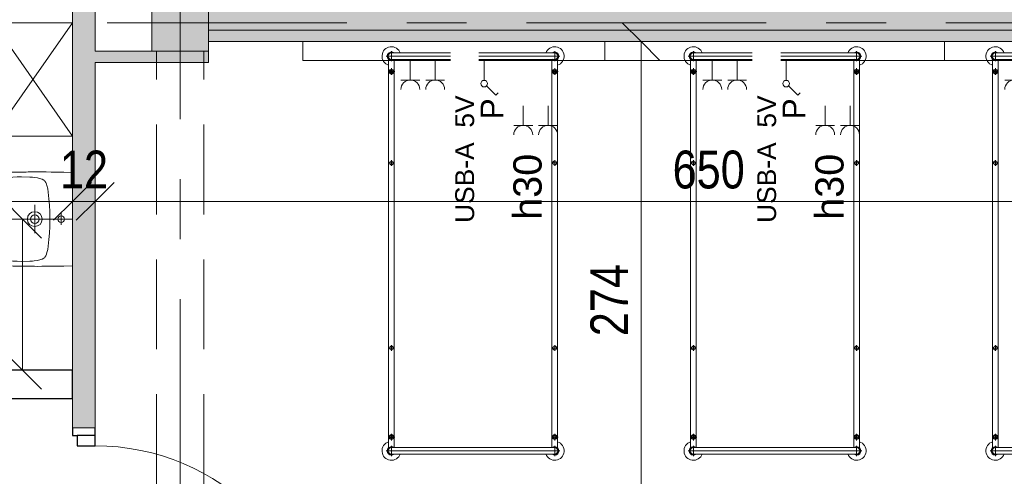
# Model space of a CAD drawing. Header units: centimetres. Extents: x -1631 to 1829, y -257 to 3158.
# Tile 125 of 128: x 502 to 1024, y 2568 to 2810. Entities that reach past the tile are written whole.
import ezdxf

# ---------------------------------------------------------------- set-up
doc = ezdxf.new("R2010")
doc.units = ezdxf.units.CM
doc.linetypes.add('Oś', pattern=[222.25, 127, -31.75, 31.75, -31.75])
doc.linetypes.add('Ukryte', pattern=[71.438, 47.625, -23.813])
for name, color, linetype, lineweight in [('A-ANNO-DIMS', 211, 'Continuous', 13), ('A-ANNO-DIMS-100', 211, 'Continuous', 13), ('A-ANNO-NOTE', 131, 'Continuous', 9), ('A-DETL-GENF', 92, 'Continuous', 9), ('A-DETL-HDLN', 90, 'Ukryte', 9), ('A-DETL-MEDM', 33, 'Continuous', 13), ('A-DOOR', 31, 'Continuous', 13), ('A-WALL', 113, 'Continuous', 13), ('A-WALL-PATT', 111, 'Continuous', 13), ('I-FURN', 30, 'Continuous', 9), ('P-SANR-FIXT', 6, 'Continuous', 9), ('Q-SPCQ', 91, 'Continuous', 9), ('S-COLS', 52, 'Continuous', 13), ('S-GRID', 1, 'Continuous', 13)]:
    doc.layers.add(name, color=color, linetype=linetype, lineweight=lineweight)
doc.styles.add('Arial Narrow_5', font='ARIALN.TTF', dxfattribs={"height": 20})
doc.styles.add('Arial_4', font='arial.ttf', dxfattribs={"height": 10})
doc.styles.add('Arial_5', font='arial.ttf', dxfattribs={"height": 12})
doc.styles.add('Arial_6', font='arial.ttf', dxfattribs={"height": 15})
doc.dimstyles.new('Diagonal_1_100__0__wewnętrzne_1', dxfattribs={"dimscale": 30.48, "dimtxt": 20.468619, "dimasz": 0.656168, "dimexe": 0.164042, "dimexo": 0.0625, "dimgap": 0.032808, "dimtad": 1, "dimdec": 0, "dimdsep": 46, "dimtxsty": 'Arial Narrow_5', "dimblk1": 'OBLIQUE', "dimblk2": 'OBLIQUE', "dimsah": 1, "dimcen": 0.09, "dimazin": 0, "dimtfac": 1, "dimtdec": 4, "dimtix": 1, "dimtmove": 0, "dimatfit": 3, "dimfxl": 0.164042, "dimfxlon": 1, "dimtvp": 1, "dimtolj": 1, "dimtzin": 0, "dimarcsym": 2})
doc.dimstyles.new('Diagonal_1_100__0__wewnętrzne_2', dxfattribs={"dimscale": 30.48, "dimtxt": 20.468619, "dimasz": 0.656168, "dimexe": 0.164042, "dimexo": 0.0625, "dimgap": 0.032808, "dimtad": 1, "dimdec": 0, "dimdsep": 46, "dimtxsty": 'Arial Narrow_5', "dimblk1": 'OBLIQUE', "dimblk2": 'OBLIQUE', "dimsah": 1, "dimcen": 0.09, "dimazin": 0, "dimtfac": 1, "dimtdec": 4, "dimtix": 1, "dimtmove": 2, "dimatfit": 3, "dimfxl": 0.164042, "dimfxlon": 1, "dimtvp": 1, "dimtolj": 1, "dimtzin": 0, "dimarcsym": 2})

# ---------------------------------------------------------------- blocks, each defined once
blk = doc.blocks.new('M_Concrete-Square-Column - 300 x 300mm-1794509-5_piętro III __10_50 m_ - stan projektowany')
at = {"layer": 'S-COLS', "lineweight": 9}
blk.add_hatch(color=254, dxfattribs=at).paths.add_polyline_path([(15, -15), (15, 15), (-15, 15), (-15, -15)], flags=0)
for p, q in [((15, 15), (-15, 15)), ((-15, 15), (-15, -15)), ((15, -15), (15, 15)), ((-15, -15), (15, -15))]:
    blk.add_line(p, q, dxfattribs=at)
blk = doc.blocks.new('łóżko 195x90 typ FAMED _102039_ - łóżko 195x90 typ FAMED _102039_-1233017-5_piętro III __10_50 m_ - stan projektowany')
at = {"layer": 'I-FURN'}
for p, q in [((-43.25, 101.53), (-43.25, 106.98)), ((-43.25, 105.95), (43.25, 105.95)), ((43.25, 101.53), (43.25, 106.98)), ((45.97, 104.25), (-45.98, 104.25)), ((-44.75, -103.1), (-44.75, 102.61)), ((-43.25, 102.55), (43.25, 102.55)), ((-41.75, 102.55), (-41.75, -103.1)), ((41.75, 102.61), (41.75, -103.05)), ((44.75, -103.1), (44.75, 102.61)), ((-45, 96.93), (-41.5, 96.93)), ((-43.25, 95.18), (-43.25, 98.68)), ((45, 96.93), (41.5, 96.93)), ((43.25, 95.18), (43.25, 98.68)), ((-44.75, 49.81), (-41.75, 49.81)), ((-43.25, 48.31), (-43.25, 51.31)), ((44.75, 49.81), (41.75, 49.81)), ((43.25, 48.31), (43.25, 51.31)), ((-43.25, -49.69), (-43.25, -46.69)), ((43.25, -49.69), (43.25, -46.69)), ((-44.75, -48.19), (-41.75, -48.19)), ((44.75, -48.19), (41.75, -48.19)), ((-45, -96.6), (-41.5, -96.6)), ((-43.25, -94.85), (-43.25, -98.35)), ((45, -96.6), (41.5, -96.6)), ((43.25, -94.85), (43.25, -98.35)), ((-43.25, -102.02), (-43.25, -107.47)), ((-43.25, -103.05), (43.25, -103.05)), ((43.25, -102.02), (43.25, -107.47)), ((-45.98, -104.75), (45.97, -104.75)), ((-43.25, -106.45), (43.25, -106.45))]:
    blk.add_line(p, q, dxfattribs=at)
for centre, radius in [((-43.25, 96.93), 1.25), ((-43.25, 96.93), 0.8), ((43.25, 96.93), 1.25), ((43.25, 96.93), 0.8), ((-43.25, 49.81), 1), ((43.25, 49.81), 1), ((-43.25, -48.19), 1), ((43.25, -48.19), 1), ((-43.25, -96.6), 1.25), ((-43.25, -96.6), 0.8), ((43.25, -96.6), 1.25), ((43.25, -96.6), 0.8)]:
    blk.add_circle(centre, radius, dxfattribs=at)
for centre, radius, start, end in [((-43.25, 104.25), 5, 19.8769, 252.5424), ((-43.25, 104.25), 2.23, 49.8221, 310.1779), ((-43.25, 104.25), 1.93, 62.0207, 297.9793), ((-43.25, 104.25), 1.7, 90, 270), ((43.25, 104.25), 5, 287.4576, 160.1231), ((43.25, 104.25), 2.23, 229.8221, 130.1779), ((43.25, 104.25), 1.93, 242.0207, 117.9793), ((43.25, 104.25), 1.7, 270, 90), ((-43.25, -104.75), 5, 107.4576, 340.1231), ((-43.25, -104.75), 2.23, 47.6113, 310.1779), ((-43.25, -104.75), 1.93, 62.0207, 297.9793), ((-43.25, -104.75), 1.7, 90, 270), ((43.25, -104.75), 5, 199.8769, 72.5424), ((43.25, -104.75), 2.23, 229.8221, 130.1779), ((43.25, -104.75), 1.93, 242.0207, 117.9793), ((43.25, -104.75), 1.7, 270, 90)]:
    blk.add_arc(centre, radius, start, end, dxfattribs=at)
blk = doc.blocks.new('Szafa - 42 cm-2361941-5_piętro III __10_50 m_ - stan projektowany')
at = {"layer": 'Q-SPCQ'}
for p, q in [((42.5, 48), (-17.5, 6)), ((-17.5, 48), (42.5, 6)), ((-17.5, 6), (-17.5, 48)), ((-17.5, 48), (42.5, 48)), ((42.5, 48), (42.5, 6))]:
    blk.add_line(p, q, dxfattribs=at)
blk = doc.blocks.new('Umywalka koło Nova Pro - Pro 50-1205816-5_piętro III __10_50 m_ - stan projektowany')
at = {"layer": 'P-SANR-FIXT'}
for p, q in [((-6.73, 46.91), (-5.93, 47.04)), ((-5.93, 47.04), (-6.73, 46.91)), ((-5.93, 47.04), (-5.1, 47.15)), ((-5.1, 47.15), (-5.93, 47.04)), ((-5.1, 47.15), (-4.2, 47.25)), ((-4.2, 47.25), (-5.1, 47.15)), ((-4.2, 47.25), (-3.27, 47.36)), ((-3.27, 47.36), (-4.2, 47.25)), ((-3.27, 47.36), (-2.28, 47.44)), ((-2.28, 47.44), (-3.27, 47.36)), ((-2.28, 47.44), (-1.24, 47.52)), ((-1.24, 47.52), (-2.28, 47.44)), ((-1.24, 47.52), (-0.15, 47.63)), ((-0.15, 47.63), (-1.24, 47.52)), ((-0.15, 47.63), (1.05, 47.71)), ((1.05, 47.71), (-0.15, 47.63)), ((1.05, 47.71), (2.3, 47.76)), ((2.3, 47.76), (1.05, 47.71)), ((2.3, 47.76), (3.66, 47.84)), ((3.66, 47.84), (2.3, 47.76)), ((3.66, 47.84), (5.12, 47.89)), ((5.12, 47.89), (3.66, 47.84)), ((5.12, 47.89), (6.72, 47.95)), ((6.72, 47.95), (5.12, 47.89)), ((6.72, 47.95), (8.45, 47.97)), ((8.45, 47.97), (6.72, 47.95)), ((8.45, 47.97), (10.4, 48)), ((10.4, 48), (8.45, 47.97)), ((10.4, 48), (14.63, 48)), ((14.63, 48), (10.4, 48)), ((14.63, 48), (16.55, 47.97)), ((16.55, 47.97), (14.63, 48)), ((16.55, 47.97), (18.31, 47.95)), ((18.31, 47.95), (16.55, 47.97)), ((18.31, 47.95), (19.88, 47.89)), ((19.88, 47.89), (18.31, 47.95)), ((19.88, 47.89), (21.34, 47.84)), ((21.34, 47.84), (19.88, 47.89)), ((21.34, 47.84), (22.7, 47.76)), ((22.7, 47.76), (21.34, 47.84)), ((22.7, 47.76), (23.98, 47.71)), ((23.98, 47.71), (22.7, 47.76)), ((23.98, 47.71), (25.15, 47.63)), ((25.15, 47.63), (23.98, 47.71)), ((25.15, 47.63), (26.24, 47.52)), ((26.24, 47.52), (25.15, 47.63)), ((26.24, 47.52), (27.31, 47.44)), ((27.31, 47.44), (26.24, 47.52)), ((27.31, 47.44), (28.29, 47.36)), ((28.29, 47.36), (27.31, 47.44)), ((28.29, 47.36), (29.23, 47.25)), ((29.23, 47.25), (28.29, 47.36)), ((29.23, 47.25), (30.1, 47.15)), ((30.1, 47.15), (29.23, 47.25)), ((30.1, 47.15), (30.93, 47.04)), ((30.93, 47.04), (30.1, 47.15)), ((30.93, 47.04), (31.76, 46.91)), ((31.76, 46.91), (30.93, 47.04)), ((-12.16, 41.58), (-12.14, 42.22)), ((-12.14, 42.22), (-12.08, 42.81)), ((-12.08, 42.81), (-12, 43.37)), ((-12, 43.37), (-11.92, 43.87)), ((-11.92, 43.87), (-11.82, 44.38)), ((-11.82, 44.38), (-11.71, 44.67)), ((-11.6, 44.96), (-11.79, 44.38)), ((-11.71, 44.67), (-11.6, 44.96)), ((-11.6, 44.96), (-11.26, 45.47)), ((-11.26, 45.47), (-11.6, 44.96)), ((-11.26, 45.47), (-10.8, 45.84)), ((-10.8, 45.84), (-11.26, 45.47)), ((-10.8, 45.84), (-10.24, 46.11)), ((-10.24, 46.11), (-10.8, 45.84)), ((-10.24, 46.11), (-9.61, 46.32)), ((-9.61, 46.32), (-10.24, 46.11)), ((-9.61, 46.32), (-8.94, 46.51)), ((-8.94, 46.51), (-9.61, 46.32)), ((-9.39, 40.94), (-9.21, 42.03)), ((-9.21, 42.03), (-9.05, 42.59)), ((-9.05, 42.59), (-8.86, 43.1)), ((-8.94, 46.51), (-8.25, 46.64)), ((-8.25, 46.64), (-8.94, 46.51)), ((-8.86, 43.1), (-8.7, 43.34)), ((-8.7, 43.34), (-8.51, 43.55)), ((-8.51, 43.55), (-8.03, 43.85)), ((-8.25, 46.64), (-7.5, 46.8)), ((-7.5, 46.8), (-8.25, 46.64)), ((-8.03, 43.85), (-7.53, 44.06)), ((-7.53, 44.06), (-6.97, 44.22)), ((-7.5, 46.8), (-6.73, 46.91)), ((-6.73, 46.91), (-7.5, 46.8)), ((-6.97, 44.22), (-5.88, 44.43)), ((-5.88, 44.43), (-3.64, 44.75)), ((-3.64, 44.75), (-1.4, 44.94)), ((-1.4, 44.94), (3.1, 45.18)), ((3.1, 45.18), (7.6, 45.31)), ((7.6, 45.31), (9.86, 45.39)), ((9.86, 45.39), (11.04, 45.42)), ((11.04, 45.42), (11.7, 45.42)), ((11.7, 45.42), (12.5, 45.44)), ((12.5, 45.44), (13.3, 45.42)), ((13.3, 45.42), (13.99, 45.42)), ((13.99, 45.42), (15.14, 45.39)), ((15.14, 45.39), (17.4, 45.31)), ((17.4, 45.31), (21.9, 45.18)), ((21.9, 45.18), (26.4, 44.94)), ((26.4, 44.94), (28.64, 44.75)), ((28.64, 44.75), (30.88, 44.43)), ((30.88, 44.43), (31.97, 44.22)), ((31.76, 46.91), (32.5, 46.8)), ((32.5, 46.8), (31.76, 46.91)), ((31.97, 44.22), (32.53, 44.06)), ((32.5, 46.8), (33.25, 46.64)), ((33.25, 46.64), (32.5, 46.8)), ((32.53, 44.06), (33.06, 43.85)), ((33.06, 43.85), (33.54, 43.55)), ((33.25, 46.64), (33.97, 46.51)), ((33.97, 46.51), (33.25, 46.64)), ((33.54, 43.55), (33.73, 43.34)), ((33.73, 43.34), (33.86, 43.1)), ((33.86, 43.1), (34.07, 42.59)), ((33.97, 46.51), (34.63, 46.32)), ((34.63, 46.32), (33.97, 46.51)), ((34.07, 42.59), (34.21, 42.03)), ((34.21, 42.03), (34.39, 40.94)), ((34.63, 46.32), (35.24, 46.11)), ((35.24, 46.11), (34.63, 46.32)), ((35.24, 46.11), (35.8, 45.84)), ((35.8, 45.84), (35.24, 46.11)), ((35.8, 45.84), (36.28, 45.47)), ((36.28, 45.47), (35.8, 45.84)), ((36.28, 45.47), (36.6, 44.96)), ((36.6, 44.96), (36.28, 45.47)), ((36.6, 44.96), (36.82, 44.38)), ((36.82, 44.38), (36.92, 43.87)), ((36.92, 43.87), (37.03, 43.37)), ((37.03, 43.37), (37.08, 42.81)), ((37.08, 42.81), (37.14, 42.22)), ((37.14, 42.22), (37.16, 41.58)), ((-12.35, 36.65), (-12.32, 37.43)), ((-12.35, 35.88), (-12.35, 36.65)), ((-12.32, 37.43), (-12.3, 38.17)), ((-12.3, 38.17), (-12.27, 38.89)), ((-12.27, 38.89), (-12.24, 39.61)), ((-12.24, 39.61), (-12.22, 40.28)), ((-12.22, 40.28), (-12.19, 40.94)), ((-12.19, 40.94), (-12.16, 41.58)), ((-9.79, 35.32), (-9.71, 37.56)), ((-9.71, 37.56), (-9.53, 39.82)), ((-9.53, 39.82), (-9.39, 40.94)), ((12.5, 6), (12.5, 38)), ((34.39, 40.94), (34.53, 39.82)), ((34.53, 39.82), (34.71, 37.56)), ((34.71, 37.56), (34.82, 35.32)), ((37.16, 41.58), (37.19, 40.94)), ((37.19, 40.94), (37.22, 40.28)), ((37.22, 40.28), (37.24, 39.61)), ((37.24, 39.61), (37.27, 38.89)), ((37.27, 38.89), (37.3, 38.17)), ((37.3, 38.17), (37.32, 37.43)), ((37.32, 37.43), (37.35, 36.65)), ((37.35, 36.65), (37.35, 35.88)), ((-12.46, 30.5), (-12.43, 31.46)), ((-12.43, 32.39), (-12.4, 33.3)), ((-12.43, 31.46), (-12.43, 32.39)), ((-12.4, 33.88), (-12.38, 35.06)), ((-12.4, 33.3), (-12.4, 33.88)), ((-12.38, 35.06), (-12.35, 35.88)), ((-9.84, 33.06), (-9.79, 35.32)), ((-9.76, 28.56), (-9.84, 33.06)), ((34.84, 33.06), (34.76, 28.56)), ((34.82, 35.32), (34.84, 33.06)), ((37.35, 35.88), (37.38, 35.06)), ((37.38, 35.06), (37.4, 33.88)), ((37.4, 33.88), (37.43, 33.3)), ((37.43, 33.3), (37.43, 32.39)), ((37.43, 32.39), (37.46, 31.46)), ((37.46, 31.46), (37.46, 30.5)), ((-12.51, 24.3), (-12.48, 26.13)), ((-12.48, 27.81), (-12.46, 29.49)), ((-12.48, 26.13), (-12.48, 27.81)), ((-12.46, 29.49), (-12.46, 30.5)), ((-9.74, 27.87), (-9.76, 28.56)), ((-9.71, 27.55), (-9.74, 27.87)), ((-9.69, 27.15), (-9.71, 27.55)), ((-9.61, 26.27), (-9.69, 27.15)), ((-9.37, 24.54), (-9.61, 26.27)), ((34.63, 26.27), (34.37, 24.54)), ((34.69, 27.15), (34.63, 26.27)), ((34.71, 27.55), (34.69, 27.15)), ((34.74, 27.87), (34.71, 27.55)), ((34.76, 28.56), (34.74, 27.87)), ((37.46, 30.5), (37.48, 29.49)), ((37.48, 29.49), (37.48, 27.81)), ((37.48, 27.81), (37.51, 26.13)), ((37.51, 26.13), (37.51, 22.27)), ((-12.48, 22.27), (-12.51, 24.3)), ((-12.48, 19.98), (-12.48, 22.27)), ((-8.91, 22.86), (-9.37, 24.54)), ((-8.62, 22.03), (-8.91, 22.86)), ((-8.19, 21.26), (-8.62, 22.03)), ((-7.93, 20.91), (-8.19, 21.26)), ((-7.61, 20.62), (-7.93, 20.91)), ((20.01, 26), (5.01, 26)), ((32.93, 20.91), (32.61, 20.62)), ((33.19, 21.26), (32.93, 20.91)), ((33.62, 22.03), (33.19, 21.26)), ((33.91, 22.86), (33.62, 22.03)), ((34.37, 24.54), (33.91, 22.86)), ((37.51, 22.27), (37.48, 19.98)), ((-12.45, 17.35), (-12.48, 19.98)), ((-12.4, 14.28), (-12.45, 17.35)), ((-6.89, 20.14), (-7.61, 20.62)), ((-6.09, 19.8), (-6.89, 20.14)), ((-5.24, 19.53), (-6.09, 19.8)), ((-3.53, 19.16), (-5.24, 19.53)), ((-1.83, 18.89), (-3.53, 19.16)), ((1.66, 18.49), (-1.83, 18.89)), ((5.15, 18.2), (1.66, 18.49)), ((8.64, 18.06), (5.15, 18.2)), ((10.37, 18.01), (8.64, 18.06)), ((14.63, 18.01), (10.37, 18.01)), ((16.36, 18.06), (14.63, 18.01)), ((19.88, 18.2), (16.36, 18.06)), ((23.34, 18.49), (19.88, 18.2)), ((26.83, 18.89), (23.34, 18.49)), ((28.56, 19.16), (26.83, 18.89)), ((30.26, 19.53), (28.56, 19.16)), ((31.09, 19.8), (30.26, 19.53)), ((31.89, 20.14), (31.09, 19.8)), ((32.61, 20.62), (31.89, 20.14)), ((37.45, 17.35), (37.4, 14.28)), ((37.48, 19.98), (37.45, 17.35)), ((-12.32, 10.58), (-12.4, 14.28)), ((-12.19, 6), (-12.32, 10.58)), ((15.72, 12.02), (9.46, 12.02)), ((37.32, 10.58), (37.19, 6)), ((37.4, 14.28), (37.32, 10.58))]:
    blk.add_line(p, q, dxfattribs=at)
for centre, radius in [((12.51, 26), 3.92), ((12.51, 26), 2.28), ((12.5, 12.02), 1.72)]:
    blk.add_circle(centre, radius, dxfattribs=at)
blk = doc.blocks.new('Panel Gazowo Oswietleniowy 2 - Type 1-2423792-5_piętro III __10_50 m_ - stan projektowany')
at = {"layer": 'Q-SPCQ'}
for p, q in [((-112.5, 47.33), (-102.5, 47.33)), ((-107.5, 47.33), (-107.5, 37)), ((-99.33, 47.33), (-89.33, 47.33)), ((-94.33, 47.33), (-94.33, 37)), ((47.5, 47.33), (57.5, 47.33)), ((52.5, 47.33), (52.5, 37)), ((60.67, 47.33), (70.67, 47.33)), ((65.67, 47.33), (65.67, 37)), ((-79.82, 31.43), (-81.13, 30.12)), ((-74.88, 26.48), (-79.82, 31.43)), ((80.18, 31.43), (78.87, 30.12)), ((85.12, 26.48), (80.18, 31.43)), ((-73.64, 13), (-73.64, 23.5)), ((-66.13, 23.33), (-56.13, 23.33)), ((-61.13, 23.33), (-61.13, 13)), ((-52.67, 23.33), (-42.67, 23.33)), ((-47.67, 23.33), (-47.67, 13)), ((-39.5, 23.33), (-29.5, 23.33)), ((-34.5, 23.33), (-34.5, 13)), ((86.36, 13), (86.36, 23.5)), ((93.87, 23.33), (103.87, 23.33)), ((98.87, 23.33), (98.87, 13)), ((107.33, 23.33), (117.33, 23.33)), ((112.33, 23.33), (112.33, 13)), ((120.5, 23.33), (130.5, 23.33)), ((125.5, 23.33), (125.5, 13)), ((-157.5, 3), (-157.5, 13)), ((-157.5, 13), (182.5, 13)), ((182.5, 13), (182.5, 3))]:
    blk.add_line(p, q, dxfattribs=at)
for centre in [(-73.64, 25.25), (86.36, 25.25)]:
    blk.add_circle(centre, 1.75, dxfattribs=at)
for centre, end in [((-107.5, 52.33), 0), ((-94.33, 52.33), 0), ((52.5, 52.33), 0), ((65.67, 52.33), 0), ((-61.13, 28.33), 360), ((-47.67, 28.33), 360), ((-34.5, 28.33), 360), ((98.87, 28.33), 360), ((112.33, 28.33), 360), ((125.5, 28.33), 360)]:
    blk.add_arc(centre, 5, 180, end, dxfattribs=at)
blk = doc.blocks.new('DRZWI 1S - automatyczna etykieta - Drzwi 120-2381684-5_piętro III __10_50 m_ - stan projektowany')
at = {"layer": 'A-DETL-GENF'}
for p, q in [((-65.5, 6), (-65.5, -3.5)), ((-60, 6), (-65.5, 6)), ((-60, -3.5), (-60, 6)), ((65.5, 6), (60, 6)), ((60, 6), (60, -3.5)), ((65.5, -3.5), (65.5, 6)), ((-65.5, -3.5), (-60, -3.5)), ((60, -3.5), (65.5, -3.5))]:
    blk.add_line(p, q, dxfattribs=at)
at = {"layer": 'A-DETL-MEDM', "lineweight": 25}
for p, q in [((-60, 6), (-65.5, 6)), ((-65.5, 6), (-65.5, -3.5)), ((-60, -3.5), (-60, 6)), ((60, -3.5), (60, 6)), ((60, 6), (65.5, 6)), ((65.5, 6), (65.5, -3.5)), ((-65.5, -3.5), (-60, -3.5)), ((65.5, -3.5), (60, -3.5))]:
    blk.add_line(p, q, dxfattribs=at)
at = {"layer": 'A-DOOR'}
blk.add_line((60, 6), (60, 126), dxfattribs=at)
blk.add_arc((60, 6), 120, 90, 180, dxfattribs=at)
blk = doc.blocks.new('DIMBLOCK84-5_piętro III __10_50 m_ - stan projektowany')
at = {"layer": 'A-ANNO-DIMS-100', "transparency": 16777216}
for p, q in [((297.38, 2713.76), (307.38, 2723.76)), ((530.38, 2713.76), (540.38, 2723.76)), ((297.38, 2718.76), (297.38, 2708.76)), ((297.38, 2713.76), (297.38, 2718.76)), ((530.38, 2718.76), (530.38, 2708.76)), ((530.38, 2713.76), (530.38, 2718.76)), ((297.38, 2713.76), (287.38, 2703.76)), ((297.38, 2713.76), (530.38, 2713.76)), ((530.38, 2713.76), (520.38, 2703.76))]:
    blk.add_line(p, q, dxfattribs=at)
at = {"layer": 'A-ANNO-DIMS-100', "color": 0, "transparency": 16777216, "insert": (413.66, 2709.75), "char_height": 20, "width": 45.6158, "attachment_point": 1, "line_spacing_factor": 0.974696, "style": 'Arial Narrow_5'}
blk.add_mtext('233', dxfattribs=at)
blk = doc.blocks.new('_Oblique')
at = {"color": 0, "linetype": 'ByBlock', "lineweight": -2}
blk.add_line((-0.5, -0.5), (0.5, 0.5), dxfattribs=at)
blk = doc.blocks.new('DIMBLOCK85-5_piętro III __10_50 m_ - stan projektowany')
at = {"layer": 'A-ANNO-DIMS-100', "transparency": 16777216}
for p, q in [((530.38, 2713.76), (540.38, 2723.76)), ((542.38, 2713.76), (552.38, 2723.76)), ((530.38, 2718.76), (530.38, 2708.76)), ((530.38, 2713.76), (530.38, 2718.76)), ((542.38, 2718.76), (542.38, 2708.76)), ((542.38, 2713.76), (542.38, 2718.76)), ((530.38, 2713.76), (520.38, 2703.76)), ((530.38, 2713.76), (542.38, 2713.76)), ((542.38, 2713.76), (532.38, 2703.76))]:
    blk.add_line(p, q, dxfattribs=at)
at = {"layer": 'A-ANNO-DIMS-100', "color": 0, "transparency": 16777216, "insert": (523.71, 2740.61), "char_height": 20, "width": 30.4105, "attachment_point": 1, "line_spacing_factor": 0.974696, "style": 'Arial Narrow_5'}
blk.add_mtext('12', dxfattribs=at)
blk = doc.blocks.new('DIMBLOCK86-5_piętro III __10_50 m_ - stan projektowany')
at = {"layer": 'A-ANNO-DIMS-100', "transparency": 16777216}
for p, q in [((542.38, 2713.76), (552.38, 2723.76)), ((1192.38, 2713.76), (1202.38, 2723.76)), ((542.38, 2718.76), (542.38, 2708.76)), ((542.38, 2713.76), (542.38, 2718.76)), ((1192.38, 2718.76), (1192.38, 2708.76)), ((1192.38, 2713.76), (1192.38, 2718.76)), ((542.38, 2713.76), (532.38, 2703.76)), ((542.38, 2713.76), (1192.38, 2713.76)), ((1192.38, 2713.76), (1182.38, 2703.76))]:
    blk.add_line(p, q, dxfattribs=at)
at = {"layer": 'A-ANNO-DIMS-100', "color": 0, "transparency": 16777216, "insert": (848.37, 2740.61), "char_height": 20, "width": 45.6158, "attachment_point": 1, "line_spacing_factor": 0.974696, "style": 'Arial Narrow_5'}
blk.add_mtext('650', dxfattribs=at)
blk = doc.blocks.new('DIMBLOCK124-5_piętro III __10_50 m_ - stan projektowany')
at = {"layer": 'A-ANNO-DIMS-100', "transparency": 16777216}
for p, q in [((831.65, 2798.33), (821.65, 2808.33)), ((826.65, 2798.33), (836.65, 2798.33)), ((831.65, 2798.33), (826.65, 2798.33)), ((831.65, 2524.33), (831.65, 2798.33)), ((831.65, 2798.33), (841.65, 2788.33)), ((831.65, 2524.33), (821.65, 2534.33)), ((826.65, 2524.33), (836.65, 2524.33)), ((831.65, 2524.33), (826.65, 2524.33)), ((831.65, 2524.33), (841.65, 2514.33))]:
    blk.add_line(p, q, dxfattribs=at)
at = {"layer": 'A-ANNO-DIMS-100', "color": 0, "transparency": 16777216, "insert": (804.8, 2642.32), "char_height": 20, "width": 45.6158, "attachment_point": 1, "rotation": 90, "line_spacing_factor": 0.974696, "style": 'Arial Narrow_5'}
blk.add_mtext('274', dxfattribs=at)
blk = doc.blocks.new('DIMBLOCK200-5_piętro III __10_50 m_ - stan projektowany')
at = {"layer": 'A-ANNO-DIMS-100', "transparency": 16777216}
for p, q in [((503.91, 2704.33), (493.91, 2714.33)), ((498.91, 2704.33), (508.91, 2704.33)), ((503.91, 2704.33), (498.91, 2704.33)), ((503.91, 2624.33), (503.91, 2704.33)), ((503.91, 2704.33), (513.91, 2694.33)), ((503.91, 2624.33), (493.91, 2634.33)), ((498.91, 2624.33), (508.91, 2624.33)), ((503.91, 2624.33), (498.91, 2624.33)), ((503.91, 2624.33), (513.91, 2614.33))]:
    blk.add_line(p, q, dxfattribs=at)
at = {"layer": 'A-ANNO-DIMS-100', "color": 0, "transparency": 16777216, "insert": (477.06, 2651.65), "char_height": 20, "width": 30.4105, "attachment_point": 1, "rotation": 90, "line_spacing_factor": 0.974696, "style": 'Arial Narrow_5'}
blk.add_mtext('80', dxfattribs=at)

msp = doc.modelspace()

# ---------------------------------------------------------------- hatches: boundary and pattern name
at = {"layer": 'A-WALL-PATT'}
h = msp.add_hatch(color=9, dxfattribs=at)
h.paths.add_polyline_path([(542.38, 132.33), (542.38, 139.33), (530.38, 139.33), (530.38, 132.33)], flags=0)
h.paths.add_polyline_path([(530.38, 250.33), (542.38, 250.33), (542.38, 515.33), (530.38, 515.33), (530.38, 419.08)], flags=0)
h.paths.add_polyline_path([(542.38, 657.83), (542.38, 660.33), (530.38, 660.33), (530.38, 657.83), (532.88, 657.83)], flags=0)
h.paths.add_polyline_path([(542.38, 781.33), (542.38, 1102.83), (530.38, 1102.83), (530.38, 781.33), (532.88, 781.33)], flags=0)
h.paths.add_polyline_path([(530.38, 1312.83), (542.38, 1312.83), (542.38, 1431.33), (530.38, 1431.33)], flags=0)
h.paths.add_polyline_path([(530.38, 1633.83), (542.38, 1633.83), (542.38, 2022.83), (530.38, 2022.83), (530.38, 1665.12)], flags=0)
h.paths.add_polyline_path([(542.38, 2173.83), (542.38, 2458.83), (530.38, 2458.83), (530.38, 2173.83)], flags=0)
h.paths.add_polyline_path([(530.38, 2593.83), (542.38, 2593.83), (542.38, 2824.33), (530.38, 2824.33), (530.38, 2634.27)], flags=0)
for points in [[(1172.38, 2804.33), (1172.38, 2824.33), (602.38, 2824.33), (602.38, 2804.33), (736.3, 2804.33)], [(602.38, 2798.33), (1172.38, 2798.33), (1172.38, 2804.33), (602.38, 2804.33)], [(602.38, 2787.33), (602.38, 2793.33), (542.38, 2793.33), (542.38, 2787.33), (572.38, 2787.33)]]:
    msp.add_hatch(color=9, dxfattribs=at).paths.add_polyline_path(points, flags=0)

# ---------------------------------------------------------------- linework, layer by layer
at = {"layer": 'A-DETL-HDLN'}
for p, q in [((574.88, 420.83), (574.88, 2793.33)), ((599.88, 420.83), (599.88, 2793.33))]:
    msp.add_line(p, q, dxfattribs=at)
at = {"layer": 'A-WALL', "lineweight": 9}
for p, q in [((530.38, 2824.33), (530.38, 2593.83)), ((542.38, 2793.33), (542.38, 2824.33)), ((602.38, 2804.33), (1172.38, 2804.33)), ((602.38, 2798.33), (1172.38, 2798.33)), ((572.38, 2793.33), (542.38, 2793.33)), ((602.38, 2787.33), (602.38, 2793.33)), ((542.38, 2593.83), (542.38, 2787.33)), ((542.38, 2787.33), (602.38, 2787.33))]:
    msp.add_line(p, q, dxfattribs=at)
at = {"layer": 'A-WALL', "color": 7, "lineweight": 25}
for p, q in [((530.38, 2624.33), (479.38, 2624.33)), ((530.38, 2609.33), (530.38, 2624.33)), ((479.38, 2609.33), (530.38, 2609.33)), ((530.38, 2593.83), (530.38, 2589.83)), ((542.38, 2589.83), (542.38, 2593.83)), ((530.38, 2589.83), (532.88, 2589.83))]:
    msp.add_line(p, q, dxfattribs=at)
at = {"layer": 'A-WALL'}
msp.add_line((530.38, 2593.83), (542.38, 2593.83), dxfattribs=at)
at = {"layer": 'S-GRID', "linetype": 'Oś'}
for p, q in [((587.38, 2884.27), (587.38, 27.13)), ((1342.46, 2808.33), (-1368.76, 2808.33))]:
    msp.add_line(p, q, dxfattribs=at)

# ---------------------------------------------------------------- block references
at = {"layer": 'A-DOOR', "rotation": 269.9999999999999}
msp.add_blockref('DRZWI 1S - automatyczna etykieta - Drzwi 120-2381684-5_piętro III __10_50 m_ - stan projektowany', (536.38, 2524.33), dxfattribs=at)
at = {"layer": 'I-FURN', "rotation": 180}
for p in [(742.63, 2685.88), (902.63, 2685.88), (1062.63, 2685.88)]:
    msp.add_blockref('łóżko 195x90 typ FAMED _102039_ - łóżko 195x90 typ FAMED _102039_-1233017-5_piętro III __10_50 m_ - stan projektowany', p, dxfattribs=at)
at = {"layer": 'P-SANR-FIXT', "rotation": 90.00000000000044}
msp.add_blockref('Umywalka koło Nova Pro - Pro 50-1205816-5_piętro III __10_50 m_ - stan projektowany', (536.38, 2691.83), dxfattribs=at)
at = {"layer": 'Q-SPCQ'}
for name, p, rotation in [('Szafa - 42 cm-2361941-5_piętro III __10_50 m_ - stan projektowany', (536.38, 2765.83), 90.00000000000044), ('Panel Gazowo Oswietleniowy 2 - Type 1-2423792-5_piętro III __10_50 m_ - stan projektowany', (834.88, 2801.33), 180), ('Panel Gazowo Oswietleniowy 2 - Type 1-2423792-5_piętro III __10_50 m_ - stan projektowany', (994.88, 2801.33), 180)]:
    msp.add_blockref(name, p, dxfattribs=dict(at, rotation=rotation))
at = {"layer": 'S-COLS', "lineweight": 9}
msp.add_blockref('M_Concrete-Square-Column - 300 x 300mm-1794509-5_piętro III __10_50 m_ - stan projektowany', (587.38, 2808.33), dxfattribs=at)

# ---------------------------------------------------------------- dimensions: what is measured, and where the dimension line sits
at = {"layer": 'A-ANNO-DIMS'}
for base, p1, p2, override, picture, middle in [((831.65, 2798.33), (826.65, 2524.33), (826.65, 2798.33), {"dimpost": '<>', "dimfxl": 274}, 'DIMBLOCK124-5_piętro III __10_50 m_ - stan projektowany', (820.61, 2661.33)), ((503.91, 2704.33), (498.91, 2624.33), (498.91, 2704.33), {"dimpost": '<>', "dimfxl": 80}, 'DIMBLOCK200-5_piętro III __10_50 m_ - stan projektowany', (492.7, 2664.33))]:
    dim = msp.add_linear_dim(base=base, p1=p1, p2=p2, angle=90, dimstyle='Diagonal_1_100__0__wewnętrzne_1', override=override, dxfattribs=at)
    dim.commit()
    dim.dimension.update_dxf_attribs({"geometry": picture, "text_midpoint": middle})
dim = msp.add_linear_dim(base=(542.38, 2713.76), p1=(530.38, 2718.76), p2=(542.38, 2718.76), dimstyle='Diagonal_1_100__0__wewnętrzne_1', override={"dimpost": '<>', "dimfxl": 12}, dxfattribs=at)
dim.commit()
dim.dimension.update_dxf_attribs({"geometry": 'DIMBLOCK85-5_piętro III __10_50 m_ - stan projektowany', "text_midpoint": (536.38, 2724.8)})
dim = msp.add_linear_dim(base=(530.38, 2713.76), p1=(297.38, 2718.76), p2=(530.38, 2718.76), dimstyle='Diagonal_1_100__0__wewnętrzne_2', override={"dimpost": '<>', "dimfxl": 233}, dxfattribs=at)
dim.commit()
dim.dimension.update_dxf_attribs({"geometry": 'DIMBLOCK84-5_piętro III __10_50 m_ - stan projektowany', "text_midpoint": (436.46, 2696.42), "dimtype": 160, "text_rotation": 360})

# ---------------------------------------------------------------- next in the draw order: texts
at = {"layer": 'A-ANNO-NOTE', "lineweight": 13, "rotation": 90, "line_spacing_factor": 0.936439, "bg_fill": 3, "box_fill_scale": 1.25, "bg_fill_color": 256, "bg_fill_true_color": 13158600, "bg_fill_transparency": 0}
for s, insert, char_height, width, attachment_point, style in [('\\pxqc,t12.7,25.4,38.1,50.8,63.5,76.2,88.9,101.6,114.3,127,139.7,152.4,165.1,177.8,190.5,203.2,215.9,228.6,241.3,254,266.7,279.4,292.1,304.8,317.5,330.2,342.9,355.6,368.3,381,393.7,406.4;{USB-A  5V}', (738.25, 2736.09), 10, 113.1, 5, 'Arial_4'), ('\\pxqc,t12.7,25.4,38.1,50.8,63.5,76.2,88.9,101.6,114.3,127,139.7,152.4,165.1,177.8,190.5,203.2,215.9,228.6,241.3,254,266.7,279.4,292.1,304.8,317.5,330.2,342.9,355.6,368.3,381,393.7,406.4;{USB-A  5V}', (898.25, 2736.09), 10, 113.1, 5, 'Arial_4'), ('\\pxt8.46667,16.93333,25.4,33.86667,42.33333,50.8,59.26667,67.73333,76.2,84.66667,93.13333,101.6,110.06667,118.53333,127,135.46667,143.93333,152.4,160.86667,169.33333,177.8,186.26667,194.73333,203.2,211.66667,220.13333,228.6,237.06667,245.53333,254,262.46667,270.93333;{h30}', (763.95, 2703.98), 15, 36.764, 1, 'Arial_6'), ('\\pxt8.46667,16.93333,25.4,33.86667,42.33333,50.8,59.26667,67.73333,76.2,84.66667,93.13333,101.6,110.06667,118.53333,127,135.46667,143.93333,152.4,160.86667,169.33333,177.8,186.26667,194.73333,203.2,211.66667,220.13333,228.6,237.06667,245.53333,254,262.46667,270.93333;{h30}', (923.95, 2703.98), 15, 36.764, 1, 'Arial_6')]:
    msp.add_mtext(s, dxfattribs=dict(at, insert=insert, char_height=char_height, width=width, attachment_point=attachment_point, style=style))

# ---------------------------------------------------------------- next in the draw order: texts
at = {"layer": 'A-ANNO-NOTE', "lineweight": 13, "char_height": 12, "width": 12.019, "attachment_point": 5, "rotation": 90, "line_spacing_factor": 0.936439, "style": 'Arial_5'}
for insert in [(752.63, 2762.73), (912.63, 2762.73)]:
    msp.add_mtext('\\pxqc,t10.58333,21.16667,31.75,42.33333,52.91667,63.5,74.08333,84.66667,95.25,105.83333,116.41667,127,137.58333,148.16667,158.75,169.33333,179.91667,190.5,201.08333,211.66667,222.25,232.83333,243.41667,254,264.58333,275.16667,285.75,296.33333,306.91667,317.5,328.08333,338.66667;{P}', dxfattribs=dict(at, insert=insert))
at = {"layer": 'A-ANNO-NOTE', "lineweight": 13, "insert": (923.95, 2703.98), "char_height": 15, "width": 36.764, "attachment_point": 1, "rotation": 90, "line_spacing_factor": 0.936439, "style": 'Arial_6', "bg_fill": 3, "box_fill_scale": 1.25, "bg_fill_color": 256, "bg_fill_true_color": 13158600, "bg_fill_transparency": 0}
msp.add_mtext('\\pxt8.46667,16.93333,25.4,33.86667,42.33333,50.8,59.26667,67.73333,76.2,84.66667,93.13333,101.6,110.06667,118.53333,127,135.46667,143.93333,152.4,160.86667,169.33333,177.8,186.26667,194.73333,203.2,211.66667,220.13333,228.6,237.06667,245.53333,254,262.46667,270.93333;{h30}', dxfattribs=at)

# ---------------------------------------------------------------- next in the draw order: texts
at = {"layer": 'A-ANNO-NOTE', "lineweight": 13, "insert": (898.25, 2736.09), "char_height": 10, "width": 113.1, "attachment_point": 5, "rotation": 90, "line_spacing_factor": 0.936439, "style": 'Arial_4', "bg_fill": 3, "box_fill_scale": 1.25, "bg_fill_color": 256, "bg_fill_true_color": 13158600, "bg_fill_transparency": 0}
msp.add_mtext('\\pxqc,t12.7,25.4,38.1,50.8,63.5,76.2,88.9,101.6,114.3,127,139.7,152.4,165.1,177.8,190.5,203.2,215.9,228.6,241.3,254,266.7,279.4,292.1,304.8,317.5,330.2,342.9,355.6,368.3,381,393.7,406.4;{USB-A  5V}', dxfattribs=at)

# ---------------------------------------------------------------- next in the draw order: texts
at = {"layer": 'A-ANNO-NOTE', "lineweight": 13, "insert": (912.63, 2762.73), "char_height": 12, "width": 12.019, "attachment_point": 5, "rotation": 90, "line_spacing_factor": 0.936439, "style": 'Arial_5'}
msp.add_mtext('\\pxqc,t10.58333,21.16667,31.75,42.33333,52.91667,63.5,74.08333,84.66667,95.25,105.83333,116.41667,127,137.58333,148.16667,158.75,169.33333,179.91667,190.5,201.08333,211.66667,222.25,232.83333,243.41667,254,264.58333,275.16667,285.75,296.33333,306.91667,317.5,328.08333,338.66667;{P}', dxfattribs=at)

# ---------------------------------------------------------------- next in the draw order: dimensions: what is measured, and where the dimension line sits
at = {"layer": 'A-ANNO-DIMS'}
dim = msp.add_linear_dim(base=(1192.38, 2713.76), p1=(542.38, 2718.76), p2=(1192.38, 2718.76), dimstyle='Diagonal_1_100__0__wewnętrzne_1', override={"dimpost": '<>', "dimfxl": 650}, dxfattribs=at)
dim.commit()
dim.dimension.update_dxf_attribs({"geometry": 'DIMBLOCK86-5_piętro III __10_50 m_ - stan projektowany', "text_midpoint": (867.38, 2724.97)})

doc.saveas('drawing.dxf')
